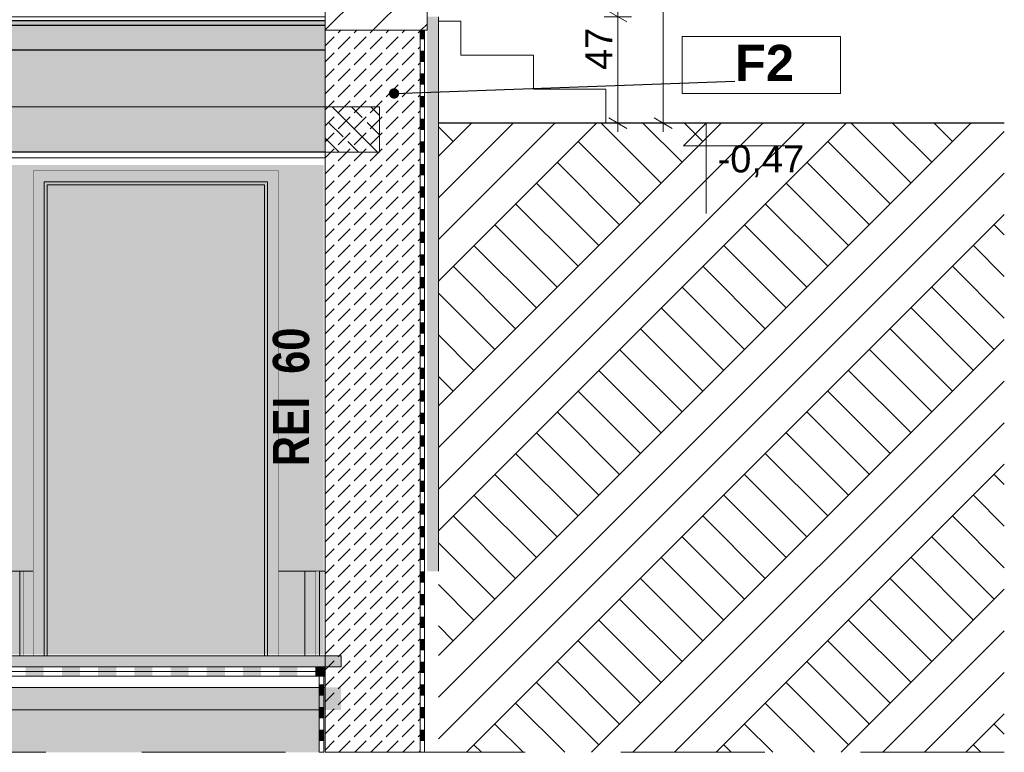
# Model space of a CAD drawing. Header units: centimetres. Extents: x 5703 to 19022, y -2164 to 612.
# Tile 44 of 49: x 18587 to 19022, y -1386 to -1063. Entities that reach past the tile are written whole.
import ezdxf

# ---------------------------------------------------------------- set-up
doc = ezdxf.new("R2010")
doc.units = ezdxf.units.CM
doc.header["$MEASUREMENT"] = 0
doc.set_wipeout_variables(frame=1)
doc.linetypes.add('Long Dashed', pattern=[105.83333, 63.499999, -42.333331])
doc.linetypes.add('Wipeout_Contour', pattern=[100, 0, -100])
for name, color, linetype in [('311-RS', 7, 'Continuous'), ('810-Ogólne', 7, 'Continuous'), ('810-PZT', 7, 'Continuous'), ('830-Teksty Etykiety', 7, 'Continuous'), ('____PRZEKRÓJ_KRESKI', 7, 'Continuous'), ('__PROJEKTOWANE', 7, 'Continuous'), ('MF_KRESKOWANIE', 7, 'Continuous'), ('MF_SCIANY_KONSTR', 7, 'Continuous'), ('MF_WIDOK', 7, 'Continuous'), ('MF_WYM_DUŻE', 7, 'Continuous')]:
    doc.layers.add(name, color=color, linetype=linetype)
doc.styles.add('GENERATED_STYLE_3', font='arial.ttf')
doc.styles.add('GENERATED_STYLE_5', font='arialbd.ttf')
doc.styles.add('GENERATED_STYLE_9', font='ARIALNB.TTF')
doc.dimstyles.new('GENERATED_STYLE__1', dxfattribs={"dimtxt": 12, "dimasz": 6.08, "dimexe": 0.18, "dimexo": 0.0625, "dimgap": 0.09, "dimtad": 1, "dimdec": 0, "dimzin": 0, "dimdsep": 46, "dimtxsty": 'GENERATED_STYLE_3', "dimblk": 'ARROWHEAD_2', "dimblk1": 'ARROWHEAD_2', "dimblk2": 'ARROWHEAD_2', "dimcen": 0.09, "dimse1": 1, "dimse2": 1, "dimclrd": 7, "dimclre": 7, "dimclrt": 7, "dimadec": 0, "dimazin": 0, "dimtfac": 1, "dimtdec": 4, "dimtmove": 0, "dimatfit": 3, "dimfxl": 1, "dimtolj": 1, "dimtzin": 0, "dimarcsym": 0})
doc.dimstyles.new('GENERATED_STYLE__3', dxfattribs={"dimtxt": 12, "dimasz": 6.08, "dimexe": 0.18, "dimexo": 0.0625, "dimgap": 0.09, "dimtad": 1, "dimdec": 0, "dimzin": 0, "dimdsep": 46, "dimtxsty": 'GENERATED_STYLE_3', "dimblk": 'ARROWHEAD_2', "dimblk1": 'ARROWHEAD_2', "dimblk2": 'ARROWHEAD_2', "dimcen": 0.09, "dimse1": 1, "dimse2": 1, "dimclrd": 7, "dimclre": 7, "dimclrt": 7, "dimadec": 0, "dimazin": 0, "dimtfac": 1, "dimtdec": 4, "dimtmove": 2, "dimatfit": 3, "dimfxl": 1, "dimtolj": 1, "dimtzin": 0, "dimarcsym": 0})
doc.dimstyles.new('GENERATED_STYLE__4', dxfattribs={"dimtxt": 0.18, "dimasz": 9.12, "dimexe": 0.18, "dimexo": 0.0625, "dimgap": 0.09, "dimtad": 0, "dimtih": 1, "dimtoh": 1, "dimdec": 4, "dimzin": 0, "dimdsep": 46, "dimcen": 0.09, "dimadec": 0, "dimazin": 0, "dimtfac": 1, "dimtdec": 4, "dimtmove": 0, "dimatfit": 3, "dimldrblk": 'ARROWHEAD_11', "dimfxl": 1, "dimtolj": 1, "dimtzin": 0, "dimarcsym": 0})
pattern_1 = [(45, (-4821233.928, -1041.357), (-6.36396103, 6.36396103), [0, -6, 0, -9]), (110, (-4821213.928, -1041.357), (8.457233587, 3.07818129), [0, -4.4, 0, -7.6])]
pattern_2 = [(45, (-4821233.928, -1061.357), (-7.071067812, 7.071067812), [7.5, -2.5]), (45, (-4821233.928, -1054.286), (-7.071067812, 7.071067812), [7.5, -2.5])]
pattern_3 = [(315, (-4821233.928, -1061.357), (8.485281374, 8.485281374), []), (315, (-4821229.686, -1057.115), (8.485281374, 8.485281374), [9, -3])]

# ---------------------------------------------------------------- blocks, each defined once
blk = doc.blocks.new('*D14', base_point=(-4821233.93, -1061.36))
at = {"layer": 'MF_WYM_DUŻE', "color": 7, "linetype": 'Continuous', "lineweight": 15, "transparency": 16777216}
for p, q in [((18875.69, -273.67), (18867.69, -269.05)), ((18867.69, -1106.05), (18875.69, -1110.67))]:
    blk.add_line(p, q, dxfattribs=at)
at = {"layer": 'MF_WYM_DUŻE', "color": 7, "linetype": 'Continuous', "lineweight": 13, "transparency": 16777216}
for p, q in [((18871.69, -271.36), (18871.69, -267.45)), ((18877.69, -271.36), (18865.69, -271.36)), ((18871.69, -1108.36), (18871.69, -271.36)), ((18877.69, -1108.36), (18865.69, -1108.36)), ((18871.69, -1112.27), (18871.69, -1108.36))]:
    blk.add_line(p, q, dxfattribs=at)
at = {"layer": 'MF_WYM_DUŻE', "color": 7, "lineweight": 13, "transparency": 16777216, "insert": (18869.29, -703.52), "char_height": 12, "attachment_point": 7, "rotation": 90, "style": 'GENERATED_STYLE_3'}
blk.add_mtext('\\A1;{\\pql;\\fArial|b0|i0|c238|p38;837}', dxfattribs=at)
blk = doc.blocks.new('ARROWHEAD_2')
at = {"color": 0, "linetype": 'Continuous', "lineweight": 0}
for p, q in [((0, 0), (-1, 0)), ((-0.378, -0.655), (0.378, 0.655))]:
    blk.add_line(p, q, dxfattribs=at)
blk = doc.blocks.new('*D15', base_point=(-4821233.93, -1061.36))
at = {"layer": 'MF_WYM_DUŻE', "color": 7, "linetype": 'Continuous', "lineweight": 15, "transparency": 16777216}
for p, q in [((18847.67, -1059.05), (18855.67, -1063.67)), ((18847.67, -1106.05), (18855.67, -1110.67))]:
    blk.add_line(p, q, dxfattribs=at)
at = {"layer": 'MF_WYM_DUŻE', "color": 7, "linetype": 'Continuous', "lineweight": 13, "transparency": 16777216}
for p, q in [((18857.67, -1061.36), (18845.67, -1061.36)), ((18851.67, -1108.36), (18851.67, -1061.36)), ((18857.67, -1108.36), (18845.67, -1108.36)), ((18851.67, -1112.27), (18851.67, -1108.36))]:
    blk.add_line(p, q, dxfattribs=at)
at = {"layer": 'MF_WYM_DUŻE', "color": 7, "lineweight": 13, "transparency": 16777216, "insert": (18849.27, -1084.86), "char_height": 12, "attachment_point": 7, "rotation": 90, "style": 'GENERATED_STYLE_3'}
blk.add_mtext('\\A1;{\\pql;\\fArial|b0|i0|c238|p38;47}', dxfattribs=at)
blk = doc.blocks.new('*D16', base_point=(-4821233.93, -1061.36))
at = {"layer": 'MF_WYM_DUŻE', "color": 7, "linetype": 'Continuous', "lineweight": 15, "transparency": 16777216}
for p, q in [((18847.67, -974.05), (18855.67, -978.67)), ((18847.67, -1059.05), (18855.67, -1063.67))]:
    blk.add_line(p, q, dxfattribs=at)
at = {"layer": 'MF_WYM_DUŻE', "color": 7, "linetype": 'Continuous', "lineweight": 13, "transparency": 16777216}
for p, q in [((18851.67, -1061.36), (18851.67, -976.36)), ((18857.67, -1061.36), (18845.67, -1061.36))]:
    blk.add_line(p, q, dxfattribs=at)
at = {"layer": 'MF_WYM_DUŻE', "color": 7, "lineweight": 13, "transparency": 16777216, "insert": (18849.27, -1027.96), "char_height": 12, "attachment_point": 7, "rotation": 90, "style": 'GENERATED_STYLE_3'}
blk.add_mtext('\\A1;{\\pql;\\fArial|b0|i0|c238|p38;85}', dxfattribs=at)
blk = doc.blocks.new('*X25', base_point=(-4821233.93, -1061.36))
at = {"layer": '810-Ogólne', "linetype": 'Continuous', "lineweight": 0, "true_color": 0x000000}
for points in [[(18590.05, -1352.66), (18598.05, -1352.66), (18598.05, -1350.66), (18590.05, -1350.66)], [(18606.05, -1352.66), (18614.05, -1352.66), (18614.05, -1350.66), (18606.05, -1350.66)], [(18622.05, -1352.66), (18630.05, -1352.66), (18630.05, -1350.66), (18622.05, -1350.66)], [(18638.05, -1352.66), (18646.05, -1352.66), (18646.05, -1350.66), (18638.05, -1350.66)], [(18654.05, -1352.66), (18662.05, -1352.66), (18662.05, -1350.66), (18654.05, -1350.66)], [(18670.05, -1352.66), (18678.05, -1352.66), (18678.05, -1350.66), (18670.05, -1350.66)], [(18686.05, -1352.66), (18694.05, -1352.66), (18694.05, -1350.66), (18686.05, -1350.66)], [(18702.05, -1352.66), (18710.05, -1352.66), (18710.05, -1350.66), (18702.05, -1350.66)], [(18718.05, -1350.66), (18718.05, -1352.66), (18722.36, -1352.66), (18722.36, -1350.66)]]:
    blk.add_hatch(color=18, dxfattribs=at).paths.add_polyline_path(points)
blk = doc.blocks.new('*X26', base_point=(-4821233.93, -1061.36))
at = {"layer": '810-Ogólne', "linetype": 'Continuous', "lineweight": 0, "true_color": 0x000000}
for points in [[(18590.05, -1350.66), (18598.05, -1350.66), (18598.05, -1348.66), (18590.05, -1348.66)], [(18606.05, -1350.66), (18614.05, -1350.66), (18614.05, -1348.66), (18606.05, -1348.66)], [(18622.05, -1350.66), (18630.05, -1350.66), (18630.05, -1348.66), (18622.05, -1348.66)], [(18638.05, -1350.66), (18646.05, -1350.66), (18646.05, -1348.66), (18638.05, -1348.66)], [(18654.05, -1350.66), (18662.05, -1350.66), (18662.05, -1348.66), (18654.05, -1348.66)], [(18670.05, -1350.66), (18678.05, -1350.66), (18678.05, -1348.66), (18670.05, -1348.66)], [(18686.05, -1350.66), (18694.05, -1350.66), (18694.05, -1348.66), (18686.05, -1348.66)], [(18702.05, -1350.66), (18710.05, -1350.66), (18710.05, -1348.66), (18702.05, -1348.66)], [(18718.05, -1348.66), (18718.05, -1350.66), (18722.36, -1350.66), (18722.36, -1348.66)]]:
    blk.add_hatch(color=18, dxfattribs=at).paths.add_polyline_path(points)
blk = doc.blocks.new('*X36', base_point=(-4821233.93, -1061.36))
at = {"layer": '810-Ogólne', "linetype": 'Continuous', "lineweight": 0, "true_color": 0x000000}
for points in [[(18764.3, -1067.36), (18764.3, -1071.36), (18766.3, -1071.36), (18766.3, -1067.36)], [(18764.3, -1076.36), (18764.3, -1081.36), (18766.3, -1081.36), (18766.3, -1076.36)], [(18764.3, -1086.36), (18764.3, -1091.36), (18766.3, -1091.36), (18766.3, -1086.36)], [(18764.3, -1096.36), (18764.3, -1101.36), (18766.3, -1101.36), (18766.3, -1096.36)], [(18764.3, -1106.36), (18764.3, -1111.36), (18766.3, -1111.36), (18766.3, -1106.36)], [(18764.3, -1116.36), (18764.3, -1121.36), (18766.3, -1121.36), (18766.3, -1116.36)], [(18764.3, -1126.36), (18764.3, -1131.36), (18766.3, -1131.36), (18766.3, -1126.36)], [(18764.3, -1136.36), (18764.3, -1141.36), (18766.3, -1141.36), (18766.3, -1136.36)], [(18764.3, -1146.36), (18764.3, -1151.36), (18766.3, -1151.36), (18766.3, -1146.36)], [(18764.3, -1156.36), (18764.3, -1161.36), (18766.3, -1161.36), (18766.3, -1156.36)], [(18764.3, -1166.36), (18764.3, -1171.36), (18766.3, -1171.36), (18766.3, -1166.36)], [(18764.3, -1176.36), (18764.3, -1181.36), (18766.3, -1181.36), (18766.3, -1176.36)], [(18764.3, -1186.36), (18764.3, -1191.36), (18766.3, -1191.36), (18766.3, -1186.36)], [(18764.3, -1196.36), (18764.3, -1201.36), (18766.3, -1201.36), (18766.3, -1196.36)], [(18764.3, -1206.36), (18764.3, -1211.36), (18766.3, -1211.36), (18766.3, -1206.36)], [(18764.3, -1216.36), (18764.3, -1221.36), (18766.3, -1221.36), (18766.3, -1216.36)], [(18764.3, -1226.36), (18764.3, -1231.36), (18766.3, -1231.36), (18766.3, -1226.36)], [(18764.3, -1236.36), (18764.3, -1241.36), (18766.3, -1241.36), (18766.3, -1236.36)], [(18764.3, -1246.36), (18764.3, -1251.36), (18766.3, -1251.36), (18766.3, -1246.36)], [(18764.3, -1256.36), (18764.3, -1261.36), (18766.3, -1261.36), (18766.3, -1256.36)], [(18764.3, -1266.36), (18764.3, -1271.36), (18766.3, -1271.36), (18766.3, -1266.36)], [(18764.3, -1276.36), (18764.3, -1281.36), (18766.3, -1281.36), (18766.3, -1276.36)], [(18764.3, -1286.36), (18764.3, -1291.36), (18766.3, -1291.36), (18766.3, -1286.36)], [(18764.3, -1296.36), (18764.3, -1301.36), (18766.3, -1301.36), (18766.3, -1296.36)], [(18764.3, -1306.36), (18764.3, -1311.36), (18766.3, -1311.36), (18766.3, -1306.36)], [(18764.3, -1316.36), (18764.3, -1321.36), (18766.3, -1321.36), (18766.3, -1316.36)], [(18764.3, -1326.36), (18764.3, -1331.36), (18766.3, -1331.36), (18766.3, -1326.36)], [(18764.3, -1336.36), (18764.3, -1341.36), (18766.3, -1341.36), (18766.3, -1336.36)], [(18764.3, -1346.36), (18764.3, -1351.36), (18766.3, -1351.36), (18766.3, -1346.36)], [(18764.3, -1356.36), (18764.3, -1361.36), (18766.3, -1361.36), (18766.3, -1356.36)], [(18764.3, -1366.36), (18764.3, -1371.36), (18766.3, -1371.36), (18766.3, -1366.36)], [(18764.3, -1376.36), (18764.3, -1381.36), (18766.3, -1381.36), (18766.3, -1376.36)]]:
    blk.add_hatch(color=18, dxfattribs=at).paths.add_polyline_path(points)
blk = doc.blocks.new('*X37', base_point=(-4821233.93, -1061.36))
at = {"layer": '810-Ogólne', "linetype": 'Continuous', "lineweight": 0, "true_color": 0x000000}
for points in [[(18719.71, -1348.66), (18719.71, -1351.36), (18721.71, -1351.36), (18721.71, -1348.66)], [(18719.71, -1356.36), (18719.71, -1361.36), (18721.71, -1361.36), (18721.71, -1356.36)], [(18719.71, -1366.36), (18719.71, -1371.36), (18721.71, -1371.36), (18721.71, -1366.36)], [(18719.71, -1376.36), (18719.71, -1381.36), (18721.71, -1381.36), (18721.71, -1376.36)]]:
    blk.add_hatch(color=18, dxfattribs=at).paths.add_polyline_path(points)
blk = doc.blocks.new('*D78', base_point=(-4821233.93, -1061.36))
at = {"layer": 'MF_WYM_DUŻE', "color": 7, "linetype": 'Continuous', "lineweight": 13, "transparency": 16777216}
for p, q in [((17131.08, -1343.66), (17119.08, -1343.66)), ((17125.08, -1367.66), (17125.08, -1343.66)), ((17131.08, -1367.66), (17119.08, -1367.66)), ((17125.08, -1371.57), (17125.08, -1367.66))]:
    blk.add_line(p, q, dxfattribs=at)
at = {"layer": 'MF_WYM_DUŻE', "color": 7, "linetype": 'Continuous', "lineweight": 15, "transparency": 16777216}
for p, q in [((17121.08, -1341.35), (17129.08, -1345.97)), ((17121.08, -1365.35), (17129.08, -1369.97))]:
    blk.add_line(p, q, dxfattribs=at)
at = {"layer": 'MF_WYM_DUŻE', "color": 7, "lineweight": 13, "transparency": 16777216, "insert": (17122.68, -1364.76), "char_height": 12, "attachment_point": 7, "rotation": 90, "style": 'GENERATED_STYLE_3'}
blk.add_mtext('\\A1;{\\pql;\\fArial|b0|i0|c238|p38;24}', dxfattribs=at)
blk = doc.blocks.new('*D96', base_point=(-4821233.93, -1061.36))
at = {"layer": 'MF_WYM_DUŻE', "color": 7, "linetype": 'Continuous', "lineweight": 15, "transparency": 16777216}
for p, q in [((18534.08, -1121.35), (18542.08, -1125.97)), ((18534.08, -1341.35), (18542.08, -1345.97))]:
    blk.add_line(p, q, dxfattribs=at)
at = {"layer": 'MF_WYM_DUŻE', "color": 7, "linetype": 'Continuous', "lineweight": 13, "transparency": 16777216}
for p, q in [((18538.08, -1343.66), (18538.08, -1123.66)), ((18544.08, -1343.66), (18532.08, -1343.66))]:
    blk.add_line(p, q, dxfattribs=at)
at = {"layer": 'MF_WYM_DUŻE', "color": 7, "lineweight": 13, "transparency": 16777216, "char_height": 12, "attachment_point": 7, "rotation": 90, "style": 'GENERATED_STYLE_3'}
for s, insert in [('\\A1;{\\pql;\\fArial|b0|i0|c238|p38;3}', (18535.68, -1135.08)), ('\\A1;{\\pql;\\fArial|b0|i0|c238|p38;220}', (18535.68, -1251.87))]:
    blk.add_mtext(s, dxfattribs=dict(at, insert=insert))
blk = doc.blocks.new('*D97', base_point=(-4821233.93, -1061.36))
at = {"layer": 'MF_WYM_DUŻE', "color": 7, "linetype": 'Continuous', "lineweight": 13, "transparency": 16777216}
for p, q in [((18544.08, -1121.16), (18532.08, -1121.16)), ((18538.08, -1123.66), (18538.08, -1121.16)), ((18544.08, -1123.66), (18532.08, -1123.66)), ((18538.08, -1343.66), (18538.08, -1123.66))]:
    blk.add_line(p, q, dxfattribs=at)
at = {"layer": 'MF_WYM_DUŻE', "color": 7, "linetype": 'Continuous', "lineweight": 15, "transparency": 16777216}
for p, q in [((18534.08, -1118.85), (18542.08, -1123.47)), ((18534.08, -1121.35), (18542.08, -1125.97))]:
    blk.add_line(p, q, dxfattribs=at)
blk = doc.blocks.new('*D98', base_point=(-4821233.93, -1061.36))
at = {"layer": 'MF_WYM_DUŻE', "color": 7, "linetype": 'Continuous', "lineweight": 15, "transparency": 16777216}
for p, q in [((18534.08, -1098.85), (18542.08, -1103.47)), ((18534.08, -1118.85), (18542.08, -1123.47))]:
    blk.add_line(p, q, dxfattribs=at)
at = {"layer": 'MF_WYM_DUŻE', "color": 7, "linetype": 'Continuous', "lineweight": 13, "transparency": 16777216}
for p, q in [((18544.08, -1101.16), (18532.08, -1101.16)), ((18538.08, -1121.16), (18538.08, -1101.16)), ((18544.08, -1121.16), (18532.08, -1121.16))]:
    blk.add_line(p, q, dxfattribs=at)
at = {"layer": 'MF_WYM_DUŻE', "color": 7, "lineweight": 13, "transparency": 16777216, "insert": (18521.88, -1120.26), "char_height": 12, "attachment_point": 7, "rotation": 90, "style": 'GENERATED_STYLE_3'}
blk.add_mtext('\\A1;{\\pql;\\fArial|b0|i0|c238|p38;20}', dxfattribs=at)
blk = doc.blocks.new('*D108', base_point=(-4821233.93, -1061.36))
at = {"layer": 'MF_WYM_DUŻE', "color": 7, "linetype": 'Continuous', "lineweight": 15, "transparency": 16777216}
for p, q in [((18564.08, -1121.35), (18572.08, -1125.97)), ((18564.08, -1341.35), (18572.08, -1345.97))]:
    blk.add_line(p, q, dxfattribs=at)
at = {"layer": 'MF_WYM_DUŻE', "color": 7, "linetype": 'Continuous', "lineweight": 13, "transparency": 16777216}
for p, q in [((18568.08, -1343.66), (18568.08, -1123.66)), ((18574.08, -1343.66), (18562.08, -1343.66))]:
    blk.add_line(p, q, dxfattribs=at)
at = {"layer": 'MF_WYM_DUŻE', "color": 7, "lineweight": 13, "transparency": 16777216, "char_height": 12, "attachment_point": 7, "rotation": 90, "style": 'GENERATED_STYLE_3'}
for s, insert in [('\\A1;{\\pql;\\fArial|b0|i0|c238|p38;3}', (18565.68, -1135.08)), ('\\A1;{\\pql;\\fArial|b0|i0|c238|p38;220}', (18565.68, -1251.87))]:
    blk.add_mtext(s, dxfattribs=dict(at, insert=insert))
blk = doc.blocks.new('*D109', base_point=(-4821233.93, -1061.36))
at = {"layer": 'MF_WYM_DUŻE', "color": 7, "linetype": 'Continuous', "lineweight": 13, "transparency": 16777216}
for p, q in [((18574.08, -1121.16), (18562.08, -1121.16)), ((18568.08, -1123.66), (18568.08, -1121.16)), ((18574.08, -1123.66), (18562.08, -1123.66)), ((18568.08, -1343.66), (18568.08, -1123.66))]:
    blk.add_line(p, q, dxfattribs=at)
at = {"layer": 'MF_WYM_DUŻE', "color": 7, "linetype": 'Continuous', "lineweight": 15, "transparency": 16777216}
for p, q in [((18564.08, -1118.85), (18572.08, -1123.47)), ((18564.08, -1121.35), (18572.08, -1125.97))]:
    blk.add_line(p, q, dxfattribs=at)
blk = doc.blocks.new('*D110', base_point=(-4821233.93, -1061.36))
at = {"layer": 'MF_WYM_DUŻE', "color": 7, "linetype": 'Continuous', "lineweight": 15, "transparency": 16777216}
for p, q in [((18564.08, -1098.85), (18572.08, -1103.47)), ((18564.08, -1118.85), (18572.08, -1123.47))]:
    blk.add_line(p, q, dxfattribs=at)
at = {"layer": 'MF_WYM_DUŻE', "color": 7, "linetype": 'Continuous', "lineweight": 13, "transparency": 16777216}
for p, q in [((18574.08, -1101.16), (18562.08, -1101.16)), ((18568.08, -1121.16), (18568.08, -1101.16)), ((18574.08, -1121.16), (18562.08, -1121.16))]:
    blk.add_line(p, q, dxfattribs=at)
at = {"layer": 'MF_WYM_DUŻE', "color": 7, "lineweight": 13, "transparency": 16777216, "insert": (18551.88, -1120.26), "char_height": 12, "attachment_point": 7, "rotation": 90, "style": 'GENERATED_STYLE_3'}
blk.add_mtext('\\A1;{\\pql;\\fArial|b0|i0|c238|p38;20}', dxfattribs=at)
blk = doc.blocks.new('ARROWHEAD_11')
at = {"color": 0, "linetype": 'Continuous', "lineweight": 0}
blk.add_line((0, 0), (-1, 0), dxfattribs=at)
at = {"color": 0, "linetype": 'Continuous', "lineweight": 0, "const_width": 0.25, "flags": 128}
blk.add_lwpolyline([(-0.125, 0, 1), (0.125, 0, 1)], format="xyb", close=True, dxfattribs=at)

msp = doc.modelspace()

# ---------------------------------------------------------------- hatches: boundary and pattern name
at = {"layer": '810-PZT', "linetype": 'Continuous', "lineweight": 13}
h = msp.add_hatch(dxfattribs=at)
h.set_pattern_fill('GRUNT_0002', style=0, pattern_type=2)
h.set_pattern_definition([(45, (-4821233.93, -1061.357), (-27.57716345, 27.57716345), []), (45, (-4821243.12, -1052.165), (-55.1543269, 55.1543269), []), (45, (-4821252.31, -1042.97), (-55.1543269, 55.1543269), []), (135, (-4821261.506, -1033.78), (9.192387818, 9.192387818), [38.99999857, -38.99999857])])
h.paths.add_polyline_path([(18772.36, -1108.36), (19022.36, -1108.36), (19022.36, -1386.36), (18772.36, -1386.36)])
at = {"layer": '810-PZT', "linetype": 'Continuous', "lineweight": 13, "true_color": 0x6a6a6a}
h = msp.add_hatch(dxfattribs=at)
h.set_pattern_fill('PIASEK_0002', color=251, style=0, pattern_type=2)
h.set_pattern_definition(pattern_1)
h.paths.add_polyline_path([(16953.36, -1357.66), (18729.36, -1357.66), (18729.36, -1367.66), (16953.36, -1367.66)])
h = msp.add_hatch(dxfattribs=at)
h.set_pattern_fill('PIASEK_0002', color=251, style=0, pattern_type=2)
h.set_pattern_definition(pattern_1)
h.paths.add_polyline_path([(16955.36, -1366.36), (18719.71, -1366.36), (18719.71, -1386.36), (16955.36, -1386.36)])
at = {"layer": '____PRZEKRÓJ_KRESKI', "linetype": 'Continuous', "lineweight": 13}
h = msp.add_hatch(dxfattribs=at)
h.set_pattern_fill('STYROPIAN_0002', style=0, pattern_type=2)
h.set_pattern_definition([(90, (-4821233.9283, -1061.3574), (-3.4641016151, 0), [2, -4]), (90, (-4821235.6604, -1058.3574), (-3.4641016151, 0), [2, -4]), (150, (-4821233.9283, -1059.3574), (1.7320508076, 3), [2, -4]), (150, (-4821237.3924, -1059.3574), (1.7320508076, 3), [2, -4]), (210, (-4821233.9283, -1061.3574), (-1.7320508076, 3), [2, -4]), (210, (-4821237.3924, -1061.3574), (-1.7320508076, 3), [2, -4])])
h.paths.add_polyline_path([(18767.36, -1306.36), (18772.36, -1306.36), (18772.36, -1061.36), (18767.36, -1061.36)])

# ---------------------------------------------------------------- linework, layer by layer
at = {"layer": '810-Ogólne', "color": 7, "linetype": 'Continuous', "lineweight": 13}
for p, q in [((18764.3, -1067.36), (18766.3, -1067.36)), ((18764.3, -1386.36), (18764.3, -1067.36)), ((18766.3, -1067.36), (18766.3, -1386.36)), ((18722.36, -1348.66), (16953.36, -1348.66)), ((18722.36, -1350.66), (16953.36, -1350.66)), ((16953.36, -1350.66), (18722.36, -1350.66)), ((18719.71, -1348.66), (18721.71, -1348.66)), ((18719.71, -1386.36), (18719.71, -1348.66)), ((18721.71, -1348.66), (18721.71, -1386.36)), ((18722.36, -1350.66), (18722.36, -1348.66)), ((18722.36, -1352.66), (18722.36, -1350.66)), ((16953.36, -1352.66), (18722.36, -1352.66)), ((18721.71, -1386.36), (18719.71, -1386.36)), ((18766.3, -1386.36), (18764.3, -1386.36))]:
    msp.add_line(p, q, dxfattribs=at)
at = {"layer": '____PRZEKRÓJ_KRESKI', "color": 7, "linetype": 'Continuous', "lineweight": 13}
msp.add_line((18772.36, -1306.36), (18772.36, -1061.36), dxfattribs=at)
at = {"layer": 'MF_KRESKOWANIE', "color": 7, "linetype": 'Continuous', "lineweight": 13, "flags": 128}
msp.add_lwpolyline([(16953.36, -1348.66), (18722.36, -1348.66), (18722.36, -1357.66), (16953.36, -1357.66)], close=True, dxfattribs=at)
at = {"layer": 'MF_SCIANY_KONSTR', "color": 7, "linetype": 'Continuous', "lineweight": 25}
msp.add_line((19022.36, -1108.36), (18772.36, -1108.36), dxfattribs=at)
at = {"layer": 'MF_SCIANY_KONSTR', "color": 7, "linetype": 'Continuous', "lineweight": 13}
for p, q in [((18719.71, -1348.66), (16953.36, -1348.66)), ((18719.71, -1352.66), (16953.36, -1352.66)), ((18719.71, -1357.66), (16953.36, -1357.66)), ((18719.71, -1367.66), (16953.36, -1367.66))]:
    msp.add_line(p, q, dxfattribs=at)
at = {"layer": 'MF_SCIANY_KONSTR', "color": 7, "linetype": 'Long Dashed', "lineweight": 13}
msp.add_line((19022.36, -1386.36), (16653.36, -1386.36), dxfattribs=at)
at = {"layer": 'MF_WIDOK', "color": 7, "linetype": 'Continuous', "lineweight": 13}
for p, q in [((18772.36, -1063.36), (18782.36, -1063.36)), ((18782.36, -1063.36), (18782.36, -1078.36)), ((18782.36, -1078.36), (18814.36, -1078.36)), ((18814.36, -1078.36), (18814.36, -1093.36)), ((18814.36, -1093.36), (18846.36, -1093.36)), ((18846.36, -1093.36), (18846.36, -1108.36))]:
    msp.add_line(p, q, dxfattribs=at)
at = {"layer": 'MF_WYM_DUŻE', "color": 7, "linetype": 'Continuous', "lineweight": 13}
for p, q in [((18890.72, -1108.36), (18880.72, -1118.36)), ((18890.72, -1108.36), (18883.22, -1108.36)), ((18890.72, -1108.36), (18898.22, -1108.36)), ((18890.72, -1108.36), (18890.72, -1148.36)), ((18880.72, -1118.36), (18890.72, -1118.36)), ((18890.72, -1118.36), (18933.13, -1118.36))]:
    msp.add_line(p, q, dxfattribs=at)

# ---------------------------------------------------------------- block references
at = {"layer": '810-Ogólne', "color": 7, "linetype": 'Continuous', "lineweight": 13}
for name in ['*X36', '*X26', '*X25', '*X37']:
    msp.add_blockref(name, (-4821233.93, -1061.36), dxfattribs=at)

# ---------------------------------------------------------------- texts
at = {"layer": 'MF_WYM_DUŻE', "color": 7, "lineweight": 13, "insert": (18895.72, -1132.36), "char_height": 12, "attachment_point": 7, "style": 'GENERATED_STYLE_3'}
msp.add_mtext('\\A1;{\\pql;\\fArial|b0|i0|c238|p38;-0,47}', dxfattribs=at)

# ---------------------------------------------------------------- wipeouts: each hides what was drawn before it
at = {"color": 254, "linetype": 'Wipeout_Contour', "lineweight": 0, "ltscale": 74548.847884}
msp.add_wipeout([(18593.26, -1343.66), (18598.26, -1343.66), (18598.26, -1134.36), (18593.26, -1129.36)], dxfattribs=at).dxf.layer = '__PROJEKTOWANE'
at = {"color": 254, "linetype": 'Wipeout_Contour', "lineweight": 0, "ltscale": 74962.331507}
msp.add_wipeout([(18696.86, -1343.66), (18701.86, -1343.66), (18701.86, -1129.36), (18696.86, -1134.36)], dxfattribs=at).dxf.layer = '__PROJEKTOWANE'
at = {"color": 254, "linetype": 'Wipeout_Contour', "lineweight": 0, "ltscale": 74542.19754}
msp.add_wipeout([(18587.43, -1343.66), (18589.33, -1343.66), (18589.33, -1306.36), (18587.43, -1306.36)], dxfattribs=at).dxf.layer = '__PROJEKTOWANE'
at = {"color": 254, "linetype": 'Wipeout_Contour', "lineweight": 0, "ltscale": 75050.841169}
msp.add_wipeout([(18713.36, -1343.66), (18718.36, -1343.66), (18718.36, -1306.36), (18713.36, -1306.36)], dxfattribs=at).dxf.layer = '__PROJEKTOWANE'

# ---------------------------------------------------------------- next in the draw order: linework, layer by layer
at = {"layer": '__PROJEKTOWANE', "color": 7, "linetype": 'Continuous', "lineweight": 13}
for p, q in [((18587.43, -1306.36), (18587.43, -1343.66)), ((18589.33, -1306.36), (18589.33, -1343.66)), ((18718.36, -1343.66), (18718.36, -1306.36)), ((18587.43, -1343.66), (18577.43, -1343.66)), ((18589.33, -1343.66), (18587.43, -1343.66))]:
    msp.add_line(p, q, dxfattribs=at)

# ---------------------------------------------------------------- next in the draw order: wipeouts: each hides what was drawn before it
at = {"color": 254, "linetype": 'Wipeout_Contour', "lineweight": 0, "ltscale": 74727.533016}
msp.add_wipeout([(18593.26, -1129.36), (18598.26, -1134.36), (18696.86, -1134.36), (18701.86, -1129.36)], dxfattribs=at).dxf.layer = '__PROJEKTOWANE'
at = {"color": 254, "linetype": 'Wipeout_Contour', "lineweight": 0, "ltscale": 74562.026769}
msp.add_wipeout([(18598.26, -1343.66), (18599.56, -1343.66), (18599.56, -1136.86), (18598.26, -1136.86)], dxfattribs=at).dxf.layer = '__PROJEKTOWANE'
at = {"color": 254, "linetype": 'Wipeout_Contour', "lineweight": 0, "ltscale": 74950.362902}
msp.add_wipeout([(18695.56, -1136.86), (18695.56, -1343.66), (18696.86, -1343.66), (18696.86, -1136.86)], dxfattribs=at).dxf.layer = '__PROJEKTOWANE'

# ---------------------------------------------------------------- next in the draw order: linework, layer by layer
at = {"layer": '__PROJEKTOWANE', "color": 7, "linetype": 'Continuous', "lineweight": 13}
for p, q in [((18593.26, -1343.66), (18593.26, -1129.36)), ((18593.26, -1129.36), (18701.86, -1129.36)), ((18701.86, -1129.36), (18701.86, -1343.66))]:
    msp.add_line(p, q, dxfattribs=at)

# ---------------------------------------------------------------- next in the draw order: wipeouts: each hides what was drawn before it
at = {"color": 254, "linetype": 'Wipeout_Contour', "lineweight": 0, "ltscale": 149457.106024}
msp.add_wipeout([(18598.26, -1136.86), (18599.56, -1136.86), (18599.56, -1135.66), (18695.56, -1135.66), (18695.56, -1136.86), (18696.86, -1136.86), (18696.86, -1134.36), (18598.26, -1134.36)], dxfattribs=at).dxf.layer = '__PROJEKTOWANE'

# ---------------------------------------------------------------- next in the draw order: wipeouts: each hides what was drawn before it
at = {"color": 254, "linetype": 'Wipeout_Contour', "lineweight": 0, "ltscale": 74756.049176}
msp.add_wipeout([(18599.56, -1343.66), (18695.56, -1343.66), (18695.56, -1135.66), (18599.56, -1135.66)], dxfattribs=at).dxf.layer = '__PROJEKTOWANE'

# ---------------------------------------------------------------- next in the draw order: linework, layer by layer
at = {"layer": '__PROJEKTOWANE', "color": 7, "linetype": 'Continuous', "lineweight": 13}
for p, q in [((18598.26, -1134.36), (18598.26, -1343.66)), ((18696.86, -1134.36), (18598.26, -1134.36)), ((18696.86, -1343.66), (18696.86, -1134.36)), ((18695.56, -1135.66), (18599.56, -1135.66)), ((18599.56, -1135.66), (18599.56, -1343.66)), ((18695.56, -1343.66), (18695.56, -1135.66)), ((18598.26, -1343.66), (18593.26, -1343.66)), ((18599.56, -1343.66), (18598.26, -1343.66)), ((18599.56, -1343.66), (18695.56, -1343.66)), ((18696.86, -1343.66), (18695.56, -1343.66)), ((18701.86, -1343.66), (18696.86, -1343.66))]:
    msp.add_line(p, q, dxfattribs=at)

# ---------------------------------------------------------------- next in the draw order: wipeouts: each hides what was drawn before it
at = {"color": 254, "linetype": 'Wipeout_Contour', "lineweight": 0, "ltscale": 74553.844629}
msp.add_wipeout([(18589.33, -1306.36), (18589.33, -1343.66), (18593.26, -1343.66), (18593.26, -1306.36)], dxfattribs=at).dxf.layer = '__PROJEKTOWANE'
at = {"color": 254, "linetype": 'Wipeout_Contour', "lineweight": 0, "ltscale": 75017.937424}
msp.add_wipeout([(18701.86, -1343.66), (18713.36, -1343.66), (18713.36, -1306.36), (18701.86, -1306.36)], dxfattribs=at).dxf.layer = '__PROJEKTOWANE'

# ---------------------------------------------------------------- next in the draw order: linework, layer by layer
at = {"layer": '__PROJEKTOWANE', "color": 7, "linetype": 'Continuous', "lineweight": 13}
for p, q in [((18713.36, -1306.36), (18713.36, -1343.66)), ((18593.26, -1343.66), (18589.33, -1343.66)), ((18713.36, -1343.66), (18701.86, -1343.66)), ((18713.36, -1343.66), (18718.36, -1343.66))]:
    msp.add_line(p, q, dxfattribs=at)

# ---------------------------------------------------------------- next in the draw order: wipeouts: each hides what was drawn before it
at = {"color": 254, "linetype": 'Wipeout_Contour', "lineweight": 0, "ltscale": 258053.906307}
msp.add_wipeout([(18722.36, -1061.36), (18146.36, -1061.36), (18146.36, -1129.36), (18148.26, -1129.36), (18148.26, -1306.36), (18166.12, -1306.36), (18166.12, -1129.36), (18274.72, -1129.36), (18274.72, -1306.36), (18593.26, -1306.36), (18593.26, -1129.36), (18701.86, -1129.36), (18701.86, -1306.36), (18722.36, -1306.36)], dxfattribs=at).dxf.layer = '__PROJEKTOWANE'

# ---------------------------------------------------------------- next in the draw order: hatches: boundary and pattern name
at = {"layer": '810-PZT', "linetype": 'Continuous', "lineweight": 13, "true_color": 0x6a6a6a}
h = msp.add_hatch(dxfattribs=at)
h.set_pattern_fill('PIASEK_0002', color=251, style=0, pattern_type=2)
h.set_pattern_definition(pattern_1)
h.paths.add_polyline_path([(18146.36, -1101.16), (18146.36, -1076.16), (18722.36, -1076.16), (18722.36, -1101.16)])
at = {"layer": 'MF_KRESKOWANIE', "linetype": 'Continuous', "lineweight": 13}
h = msp.add_hatch(dxfattribs=at)
h.set_pattern_fill('BLOCZKI_CERAMICZNE_0002', style=0, pattern_type=2)
h.set_pattern_definition([(45, (-4821233.928, -1061.357), (-10.60660172, 10.60660172), [])])
h.paths.add_polyline_path([(18722.36, -1067.36), (18767.36, -1067.36), (18767.36, -976.36), (18722.36, -976.36)])
at = {"layer": 'MF_KRESKOWANIE', "linetype": 'Continuous', "lineweight": 13, "true_color": 0x6a6a6a}
h = msp.add_hatch(dxfattribs=at)
h.set_pattern_fill('BETON_0002', color=251, style=0, pattern_type=2)
h.set_pattern_definition(pattern_2)
h.paths.add_polyline_path([(16953.36, -1063.16), (18722.36, -1063.16), (18722.36, -1076.16), (16953.36, -1076.16)])
at = {"layer": 'MF_KRESKOWANIE', "linetype": 'Continuous', "lineweight": 13}
h = msp.add_hatch(dxfattribs=at)
h.set_pattern_fill('BETON_0002', style=0, pattern_type=2)
h.set_pattern_definition(pattern_2)
h.paths.add_polyline_path([(18722.36, -1067.36), (18764.36, -1067.36), (18764.36, -1386.36), (18722.36, -1386.36)])
h = msp.add_hatch(dxfattribs=at)
h.set_pattern_fill('BETON_ZBROJONY_0002', style=0, pattern_type=2)
h.set_pattern_definition(pattern_3)
h.paths.add_polyline_path([(18722.36, -1101.15), (16929.36, -1101.15), (16929.36, -1121.16), (18722.36, -1121.16)])
h = msp.add_hatch(dxfattribs=at)
h.set_pattern_fill('BETON_ZBROJONY_0002', style=0, pattern_type=2)
h.set_pattern_definition(pattern_3)
h.paths.add_polyline_path([(18746.36, -1101.15), (18722.36, -1101.15), (18722.36, -1121.16), (18746.36, -1121.16)])

# ---------------------------------------------------------------- next in the draw order: linework, layer by layer
at = {"layer": '__PROJEKTOWANE', "color": 150, "linetype": 'Continuous', "lineweight": 13}
for p, q in [((18722.36, -1061.36), (18722.36, -1306.36)), ((18593.26, -1306.36), (18274.72, -1306.36)), ((18722.36, -1306.36), (18701.86, -1306.36))]:
    msp.add_line(p, q, dxfattribs=at)
at = {"layer": 'MF_KRESKOWANIE', "color": 7, "linetype": 'Continuous', "lineweight": 13, "flags": 128}
for points in [[(18722.36, -1067.36), (18767.36, -1067.36), (18767.36, -976.36), (18722.36, -976.36)], [(16953.36, -1061.36), (18722.36, -1061.36), (18722.36, -1101.16), (16953.36, -1101.16)], [(16953.36, -1063.16), (18722.36, -1063.16), (18722.36, -1076.16), (16953.36, -1076.16)], [(18722.36, -1067.36), (18764.36, -1067.36), (18764.36, -1386.36), (18722.36, -1386.36)], [(18722.36, -1101.15), (16929.36, -1101.15), (16929.36, -1121.16), (18722.36, -1121.16)], [(18746.36, -1101.15), (18722.36, -1101.15), (18722.36, -1121.16), (18746.36, -1121.16)]]:
    msp.add_lwpolyline(points, close=True, dxfattribs=at)
at = {"layer": 'MF_SCIANY_KONSTR', "color": 7, "linetype": 'Continuous', "lineweight": 25}
for p, q in [((18722.36, -1063.16), (16953.36, -1063.16)), ((18722.36, -1065.16), (16953.36, -1065.16)), ((18722.36, -1076.16), (16953.36, -1076.16)), ((18722.36, -1121.16), (16953.36, -1121.16))]:
    msp.add_line(p, q, dxfattribs=at)
at = {"layer": 'MF_SCIANY_KONSTR', "color": 1, "linetype": 'Continuous', "lineweight": 13}
msp.add_line((18722.36, -1123.66), (18159.36, -1123.66), dxfattribs=at)

# ---------------------------------------------------------------- next in the draw order: texts
at = {"layer": '311-RS', "color": 1, "linetype": 'Continuous', "lineweight": 13, "insert": (18699.26, -1229.29), "char_height": 16, "attachment_point": 2, "rotation": 90, "style": 'GENERATED_STYLE_9'}
msp.add_mtext('\\A1;{\\pqc;\\fArial Narrow|b1|i0|c238|p34;REI  60}', dxfattribs=at)

# ---------------------------------------------------------------- next in the draw order: dimensions: what is measured, and where the dimension line sits
at = {"layer": 'MF_WYM_DUŻE', "color": 7, "linetype": 'Continuous', "lineweight": 13}
for base, p1, p2, dimstyle, picture, middle in [((18871.69, -271.36), (19022.36, -1108.36), (16895.36, -271.36), 'GENERATED_STYLE__1', '*D14', (18863.29, -689.79)), ((18851.67, -976.36), (16898.36, -1061.36), (16898.36, -976.36), 'GENERATED_STYLE__1', '*D16', (18843.27, -1018.82)), ((18851.67, -1061.36), (19022.36, -1108.36), (16898.36, -1061.36), 'GENERATED_STYLE__3', '*D15', (18843.27, -1075.71)), ((18538.08, -1101.16), (18746.36, -1121.16), (16953.36, -1101.16), 'GENERATED_STYLE__1', '*D98', (18515.88, -1111.12)), ((18568.08, -1101.16), (18746.36, -1121.16), (16953.36, -1101.16), 'GENERATED_STYLE__1', '*D110', (18545.88, -1111.12))]:
    dim = msp.add_linear_dim(base=base, p1=p1, p2=p2, angle=90, dimstyle=dimstyle, dxfattribs=at)
    dim.commit()
    dim.dimension.update_dxf_attribs({"geometry": picture, "text_midpoint": middle, "dimtype": 160, "text_rotation": 90})

# ---------------------------------------------------------------- next in the draw order: wipeouts: each hides what was drawn before it
at = {"color": 7, "linetype": 'Continuous', "lineweight": 13, "ltscale": 75784.033803}
msp.add_wipeout([(18880.04, -1070.11), (18950.04, -1070.11), (18950.04, -1095.25), (18880.04, -1095.25)], dxfattribs=at).dxf.layer = '830-Teksty Etykiety'
at = {"color": 254, "linetype": 'Wipeout_Contour', "lineweight": 0, "ltscale": 75063.825419}
msp.add_wipeout([(18719.87, -1306.36), (18718.36, -1306.36), (18718.36, -1343.66), (18719.87, -1343.66)], dxfattribs=at).dxf.layer = '__PROJEKTOWANE'

# ---------------------------------------------------------------- next in the draw order: hatches: boundary and pattern name
at = {"layer": '810-PZT', "linetype": 'Continuous', "lineweight": 0}
msp.add_hatch(color=255, dxfattribs=at).paths.add_polyline_path([(18568.78, -1126.85), (18721.67, -1126.85), (18721.67, -1343.11), (18568.78, -1343.11)])
at = {"layer": 'MF_KRESKOWANIE', "linetype": 'Continuous', "lineweight": 13, "true_color": 0x6a6a6a}
h = msp.add_hatch(dxfattribs=at)
h.set_pattern_fill('BETON_0002', color=251, style=0, pattern_type=2)
h.set_pattern_definition(pattern_2)
h.paths.add_polyline_path([(16953.36, -1343.66), (18729.36, -1343.66), (18729.36, -1348.66), (16953.36, -1348.66)])

# ---------------------------------------------------------------- next in the draw order: linework, layer by layer
at = {"layer": '830-Teksty Etykiety', "color": 7, "linetype": 'Continuous', "lineweight": 13, "flags": 128}
msp.add_lwpolyline([(18880.04, -1070.11), (18950.04, -1070.11), (18950.04, -1095.25), (18880.04, -1095.25)], close=True, dxfattribs=at)
at = {"layer": '__PROJEKTOWANE', "color": 7, "linetype": 'Continuous', "lineweight": 13}
for p, q in [((18719.87, -1343.66), (18719.87, -1306.36)), ((18718.36, -1343.66), (18719.87, -1343.66))]:
    msp.add_line(p, q, dxfattribs=at)
at = {"layer": 'MF_KRESKOWANIE', "color": 251, "linetype": 'Continuous', "lineweight": 13, "true_color": 0x6a6a6a, "flags": 128}
msp.add_lwpolyline([(16953.36, -1343.66), (18729.36, -1343.66), (18729.36, -1348.66), (16953.36, -1348.66)], close=True, dxfattribs=at)
at = {"layer": 'MF_KRESKOWANIE', "color": 7, "linetype": 'Continuous', "lineweight": 13, "flags": 128}
msp.add_lwpolyline([(16953.36, -1343.66), (18722.36, -1343.66), (18722.36, -1348.66), (16953.36, -1348.66)], close=True, dxfattribs=at)
at = {"layer": 'MF_SCIANY_KONSTR', "color": 7, "linetype": 'Continuous', "lineweight": 13}
msp.add_line((18719.71, -1343.66), (16953.36, -1343.66), dxfattribs=at)

# ---------------------------------------------------------------- next in the draw order: texts
at = {"layer": '830-Teksty Etykiety', "color": 7, "linetype": 'Continuous', "lineweight": 13, "insert": (18903.39, -1089.76), "char_height": 16, "attachment_point": 7, "style": 'GENERATED_STYLE_5'}
msp.add_mtext('\\A1;{\\pql;\\fArial|b1|i0|c238|p38;F2}', dxfattribs=at)

# ---------------------------------------------------------------- next in the draw order: dimensions: what is measured, and where the dimension line sits
at = {"layer": 'MF_WYM_DUŻE', "color": 7, "linetype": 'Continuous', "lineweight": 13}
for base, p1, p2, picture, middle in [((18538.08, -1123.66), (16953.36, -1343.66), (18722.36, -1123.66), '*D96', (18529.68, -1238.15)), ((18568.08, -1123.66), (16953.36, -1343.66), (18722.36, -1123.66), '*D108', (18559.68, -1238.15)), ((18538.08340682, -1121.15742627), (18722.35765943, -1123.65742627), (18746.35765943, -1121.15742627), '*D97', (18529.68340648, -1130.50160439)), ((18568.08340682, -1121.15742627), (18722.35765943, -1123.65742627), (18746.35765943, -1121.15742627), '*D109', (18559.68340648, -1130.50160439)), ((17125.08, -1343.66), (18719.71, -1367.66), (16953.36, -1343.66), '*D78', (17116.68, -1355.62))]:
    dim = msp.add_linear_dim(base=base, p1=p1, p2=p2, angle=90, dimstyle='GENERATED_STYLE__1', dxfattribs=at)
    dim.commit()
    dim.dimension.update_dxf_attribs({"geometry": picture, "text_midpoint": middle, "dimtype": 160, "text_rotation": 90})

# ---------------------------------------------------------------- next in the draw order: leaders
at = {"layer": '830-Teksty Etykiety', "color": 7, "linetype": 'Continuous', "lineweight": 13, "annotation_type": 0, "has_hookline": 1, "hookline_direction": 0, "text_width": 23.31}
msp.add_leader([(18752.81, -1095.25), (18903.3, -1089.76)], dimstyle='GENERATED_STYLE__4', dxfattribs=at)

doc.saveas('drawing.dxf')
